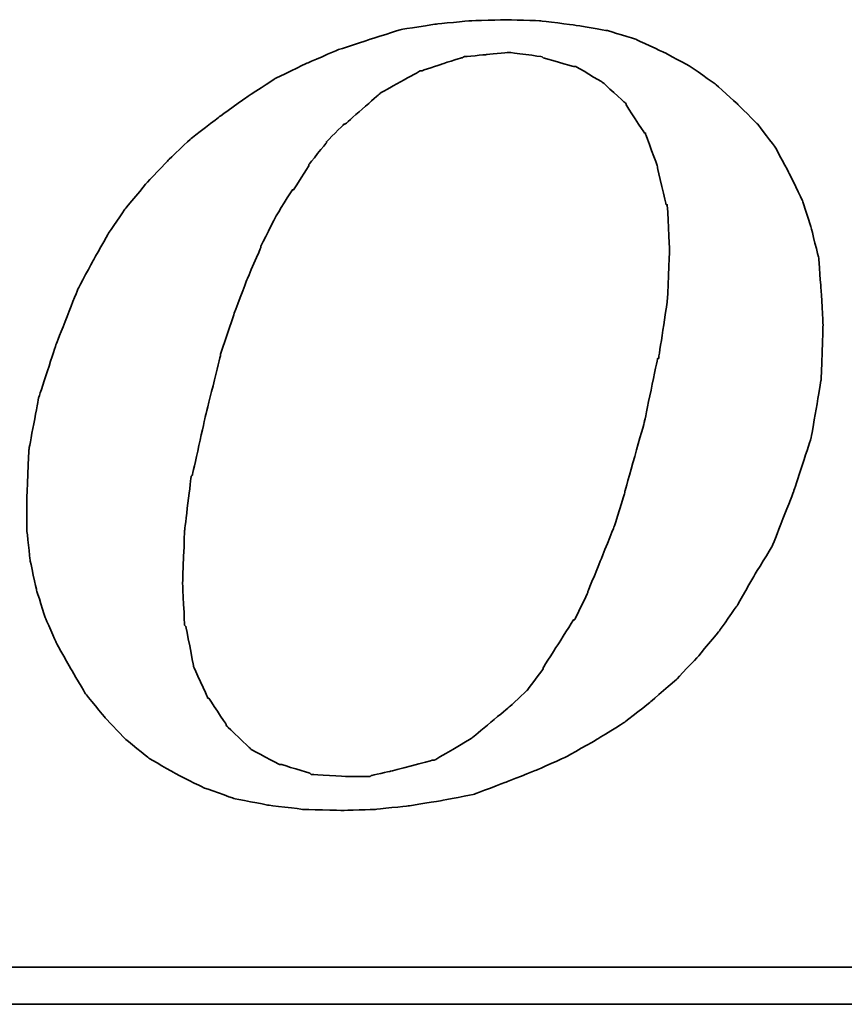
# Model space of a CAD drawing. Header units: millimetres. Extents: x 51 to 427, y -179 to -56.
# Tile 46 of 53: x 312.38 to 315.22, y -143.7 to -140.31. Entities that reach past the tile are written whole.
import ezdxf

# ---------------------------------------------------------------- set-up
doc = ezdxf.new("R2010")
doc.units = ezdxf.units.MM
doc.header["$LTSCALE"] = 0.15
doc.layers.add('DIM', color=4, linetype='CONTINUOUS')
doc.layers.add('layer 1', color=7, linetype='CONTINUOUS')

# ---------------------------------------------------------------- blocks, each defined once
blk = doc.blocks.new('TBI MOTION logo(完整正式版)')
at = {"layer": 'layer 1', "color": 22, "lineweight": 35}
for points, knots in [([(35.79625, -6.98375), (35.79625, -6.98375), (36.23125, -7.43875), (36.23125, -7.43875), (36.23125, -7.43875), (36.23125, -7.43875), (36.75625, -7.87125), (36.75625, -7.87125), (36.75625, -7.87125), (36.75625, -7.87125), (37.33125, -8.20375), (37.33125, -8.20375), (37.33125, -8.20375), (37.33125, -8.20375), (37.95625, -8.51875), (37.95625, -8.51875), (37.95625, -8.51875), (37.95625, -8.51875), (38.62625, -8.75875), (38.62625, -8.75875), (38.62625, -8.75875), (38.62625, -8.75875), (39.37125, -8.90375), (39.37125, -8.90375), (39.37125, -8.90375), (39.37125, -8.90375), (40.14125, -8.99875), (40.14125, -8.99875), (40.14125, -8.99875), (40.14125, -8.99875), (41.02625, -9.02375), (41.02625, -9.02375), (41.02625, -9.02375), (41.02625, -9.02375), (41.74625, -8.99875), (41.74625, -8.99875), (41.74625, -8.99875), (41.74625, -8.99875), (42.46625, -8.92375), (42.46625, -8.92375), (42.46625, -8.92375), (42.46625, -8.92375), (43.21125, -8.80625), (43.21125, -8.80625), (43.21125, -8.80625), (43.21125, -8.80625), (43.93125, -8.66375), (43.93125, -8.66375), (43.93125, -8.66375), (43.93125, -8.66375), (44.62625, -8.39875), (44.62625, -8.39875), (44.62625, -8.39875), (44.62625, -8.39875), (45.29625, -8.13375), (45.29625, -8.13375), (45.29625, -8.13375), (45.29625, -8.13375), (45.94625, -7.84375), (45.94625, -7.84375), (45.94625, -7.84375), (45.94625, -7.84375), (46.61625, -7.46375), (46.61625, -7.46375), (46.61625, -7.46375), (46.61625, -7.46375), (47.24125, -7.07875), (47.24125, -7.07875), (47.24125, -7.07875), (47.24125, -7.07875), (47.81625, -6.62375), (47.81625, -6.62375), (47.81625, -6.62375), (47.81625, -6.62375), (48.36875, -6.14375), (48.36875, -6.14375), (48.36875, -6.14375), (48.36875, -6.14375), (48.84625, -5.64125), (48.84625, -5.64125), (48.84625, -5.64125), (48.84625, -5.64125), (49.32625, -5.06375), (49.32625, -5.06375), (49.32625, -5.06375), (49.32625, -5.06375), (49.71125, -4.51374), (49.71125, -4.51374), (49.71125, -4.51374), (49.71125, -4.51374), (50.09625, -3.83874), (50.09625, -3.83874), (50.09625, -3.83874), (50.09625, -3.83874), (50.48125, -3.21374), (50.48125, -3.21374), (50.48125, -3.21374), (50.48125, -3.21374), (50.96125, -1.99125), (50.96125, -1.99125), (50.96125, -1.99125), (50.96125, -1.99125), (51.34375, -0.81875), (51.34375, -0.81875), (51.34375, -0.81875), (51.34375, -0.81875), (51.56125, 0.45624), (51.56125, 0.45624), (51.56125, 0.45624), (51.56125, 0.45624), (51.60625, 1.67624), (51.60625, 1.67624), (51.60625, 1.67624), (51.60625, 1.67624), (51.56125, 2.44625), (51.56125, 2.44625), (51.56125, 2.44625), (51.56125, 2.44625), (51.51125, 3.14125), (51.51125, 3.14125), (51.51125, 3.14125), (51.51125, 3.14125), (51.34375, 3.81125), (51.34375, 3.81125), (51.34375, 3.81125), (51.34375, 3.81125), (51.15125, 4.41125), (51.15125, 4.41125), (51.15125, 4.41125), (51.15125, 4.41125), (50.86125, 5.01125), (50.86125, 5.01125), (50.86125, 5.01125), (50.86125, 5.01125), (50.55125, 5.58875), (50.55125, 5.58875), (50.55125, 5.58875), (50.55125, 5.58875), (50.16625, 6.09125), (50.16625, 6.09125), (50.16625, 6.09125), (50.16625, 6.09125), (49.71125, 6.54875), (49.71125, 6.54875), (49.71125, 6.54875), (49.71125, 6.54875), (49.23125, 6.98125), (49.23125, 6.98125), (49.23125, 6.98125), (49.23125, 6.98125), (48.67875, 7.36625), (48.67875, 7.36625), (48.67875, 7.36625), (48.67875, 7.36625), (48.10375, 7.67625), (48.10375, 7.67625), (48.10375, 7.67625), (48.10375, 7.67625), (47.48125, 7.96375), (47.48125, 7.96375), (47.48125, 7.96375), (47.48125, 7.96375), (46.85625, 8.15625), (46.85625, 8.15625), (46.85625, 8.15625), (46.85625, 8.15625), (46.13625, 8.27624), (46.13625, 8.27624), (46.13625, 8.27624), (46.13625, 8.27624), (45.39125, 8.37125), (45.39125, 8.37125), (45.39125, 8.37125), (45.39125, 8.37125), (44.62625, 8.39624), (44.62625, 8.39624), (44.62625, 8.39624), (44.62625, 8.39624), (43.83625, 8.37125), (43.83625, 8.37125), (43.83625, 8.37125), (43.83625, 8.37125), (43.09125, 8.30125), (43.09125, 8.30125), (43.09125, 8.30125), (43.09125, 8.30125), (42.32125, 8.18125), (42.32125, 8.18125), (42.32125, 8.18125), (42.32125, 8.18125), (41.62875, 7.96375), (41.62875, 7.96375), (41.62875, 7.96375), (41.62875, 7.96375), (40.90625, 7.72625), (40.90625, 7.72625), (40.90625, 7.72625), (40.90625, 7.72625), (40.23624, 7.43625), (40.23624, 7.43625), (40.23624, 7.43625), (40.23624, 7.43625), (39.54124, 7.10125), (39.54124, 7.10125), (39.54124, 7.10125), (39.54124, 7.10125), (38.91625, 6.69125), (38.91625, 6.69125), (38.91625, 6.69125), (38.91625, 6.69125), (38.31625, 6.26125), (38.31625, 6.26125), (38.31625, 6.26125), (38.31625, 6.26125), (37.69125, 5.78125), (37.69125, 5.78125), (37.69125, 5.78125), (37.69125, 5.78125), (37.18625, 5.30125), (37.18625, 5.30125), (37.18625, 5.30125), (37.18625, 5.30125), (36.70625, 4.79624), (36.70625, 4.79624), (36.70625, 4.79624), (36.70625, 4.79624), (36.23125, 4.22125), (36.23125, 4.22125), (36.23125, 4.22125), (36.23125, 4.22125), (35.87124, 3.69375), (35.87124, 3.69375), (35.87124, 3.69375), (35.87124, 3.69375), (35.53125, 3.09125), (35.53125, 3.09125), (35.53125, 3.09125), (35.53125, 3.09125), (35.19875, 2.47125), (35.19875, 2.47125), (35.19875, 2.47125), (35.19875, 2.47125), (34.71625, 1.24625), (34.71625, 1.24625), (34.71625, 1.24625), (34.71625, 1.24625), (34.33125, 0.06874), (34.33125, 0.06874), (34.33125, 0.06874), (34.33125, 0.06874), (34.11625, -1.07875), (34.11625, -1.07875), (34.11625, -1.07875), (34.11625, -1.07875), (34.07125, -2.15875), (34.07125, -2.15875), (34.07125, -2.15875), (34.07125, -2.15875), (34.07125, -2.85375), (34.07125, -2.85375), (34.07125, -2.85375), (34.07125, -2.85375), (34.14125, -3.50375), (34.14125, -3.50375), (34.14125, -3.50375), (34.14125, -3.50375), (34.28625, -4.17375), (34.28625, -4.17375), (34.28625, -4.17375), (34.28625, -4.17375), (34.47625, -4.77624), (34.47625, -4.77624), (34.47625, -4.77624), (34.47625, -4.77624), (34.71625, -5.32625), (34.71625, -5.32625), (34.71625, -5.32625), (34.71625, -5.32625), (35.05375, -5.92875), (35.05375, -5.92875), (35.05375, -5.92875), (35.05375, -5.92875), (35.36375, -6.45375), (35.36375, -6.45375), (35.36375, -6.45375), (35.36375, -6.45375), (35.79625, -6.98375), (35.79625, -6.98375)], [0, 0, 0, 0, 0.01388889, 0.01388889, 0.01388889, 0.0138889, 0.02777778, 0.02777778, 0.02777778, 0.02777779, 0.04166667, 0.04166667, 0.04166667, 0.04166668, 0.05555556, 0.05555556, 0.05555556, 0.05555557, 0.06944444, 0.06944444, 0.06944444, 0.06944445, 0.08333333, 0.08333333, 0.08333333, 0.08333334, 0.09722222, 0.09722222, 0.09722222, 0.09722223, 0.11111111, 0.11111111, 0.11111111, 0.11111112, 0.125, 0.125, 0.125, 0.12500001, 0.13888889, 0.13888889, 0.13888889, 0.1388889, 0.15277778, 0.15277778, 0.15277778, 0.15277779, 0.16666667, 0.16666667, 0.16666667, 0.16666668, 0.18055556, 0.18055556, 0.18055556, 0.18055557, 0.19444444, 0.19444444, 0.19444444, 0.19444445, 0.20833333, 0.20833333, 0.20833333, 0.20833334, 0.22222222, 0.22222222, 0.22222222, 0.22222223, 0.23611111, 0.23611111, 0.23611111, 0.23611112, 0.25, 0.25, 0.25, 0.25000001, 0.26388889, 0.26388889, 0.26388889, 0.2638889, 0.27777778, 0.27777778, 0.27777778, 0.27777779, 0.29166667, 0.29166667, 0.29166667, 0.29166668, 0.30555556, 0.30555556, 0.30555556, 0.30555557, 0.31944444, 0.31944444, 0.31944444, 0.31944445, 0.33333333, 0.33333333, 0.33333333, 0.33333334, 0.34722222, 0.34722222, 0.34722222, 0.34722223, 0.36111111, 0.36111111, 0.36111111, 0.36111112, 0.375, 0.375, 0.375, 0.37500001, 0.38888889, 0.38888889, 0.38888889, 0.3888889, 0.40277778, 0.40277778, 0.40277778, 0.40277779, 0.41666667, 0.41666667, 0.41666667, 0.41666668, 0.43055556, 0.43055556, 0.43055556, 0.43055557, 0.44444444, 0.44444444, 0.44444444, 0.44444445, 0.45833333, 0.45833333, 0.45833333, 0.45833334, 0.47222222, 0.47222222, 0.47222222, 0.47222223, 0.48611111, 0.48611111, 0.48611111, 0.48611112, 0.5, 0.5, 0.5, 0.50000001, 0.51388889, 0.51388889, 0.51388889, 0.5138889, 0.52777778, 0.52777778, 0.52777778, 0.52777779, 0.54166667, 0.54166667, 0.54166667, 0.54166668, 0.55555556, 0.55555556, 0.55555556, 0.55555557, 0.56944444, 0.56944444, 0.56944444, 0.56944445, 0.58333333, 0.58333333, 0.58333333, 0.58333334, 0.59722222, 0.59722222, 0.59722222, 0.59722223, 0.61111111, 0.61111111, 0.61111111, 0.61111112, 0.625, 0.625, 0.625, 0.62500001, 0.63888889, 0.63888889, 0.63888889, 0.6388889, 0.65277778, 0.65277778, 0.65277778, 0.65277779, 0.66666667, 0.66666667, 0.66666667, 0.66666668, 0.68055556, 0.68055556, 0.68055556, 0.68055557, 0.69444444, 0.69444444, 0.69444444, 0.69444445, 0.70833333, 0.70833333, 0.70833333, 0.70833334, 0.72222222, 0.72222222, 0.72222222, 0.72222223, 0.73611111, 0.73611111, 0.73611111, 0.73611112, 0.75, 0.75, 0.75, 0.75000001, 0.76388889, 0.76388889, 0.76388889, 0.7638889, 0.77777778, 0.77777778, 0.77777778, 0.77777779, 0.79166667, 0.79166667, 0.79166667, 0.79166668, 0.80555556, 0.80555556, 0.80555556, 0.80555557, 0.81944444, 0.81944444, 0.81944444, 0.81944445, 0.83333333, 0.83333333, 0.83333333, 0.83333334, 0.84722222, 0.84722222, 0.84722222, 0.84722223, 0.86111111, 0.86111111, 0.86111111, 0.86111112, 0.875, 0.875, 0.875, 0.87500001, 0.88888889, 0.88888889, 0.88888889, 0.8888889, 0.90277778, 0.90277778, 0.90277778, 0.90277779, 0.91666667, 0.91666667, 0.91666667, 0.91666668, 0.93055556, 0.93055556, 0.93055556, 0.93055557, 0.94444444, 0.94444444, 0.94444444, 0.94444445, 0.95833333, 0.95833333, 0.95833333, 0.95833334, 0.97222222, 0.97222222, 0.97222222, 0.97222223, 0.98611111, 0.98611111, 0.98611111, 0.98611112, 1, 1, 1, 1]), ([(38.33875, 1.03124), (38.33875, 1.03124), (38.62625, 1.89625), (38.62625, 1.89625), (38.62625, 1.89625), (38.62625, 1.89625), (38.91625, 2.66375), (38.91625, 2.66375), (38.91625, 2.66375), (38.91625, 2.66375), (39.22625, 3.38125), (39.22625, 3.38125), (39.22625, 3.38125), (39.22625, 3.38125), (39.22625, 3.40624), (39.22625, 3.40624), (39.22625, 3.40624), (39.22625, 3.40624), (39.56124, 4.07624), (39.56124, 4.07624), (39.56124, 4.07624), (39.56124, 4.07624), (39.92125, 4.65125), (39.92125, 4.65125), (39.92125, 4.65125), (39.92125, 4.65125), (39.94625, 4.65125), (39.94625, 4.65125), (39.94625, 4.65125), (39.94625, 4.65125), (40.28125, 5.17875), (40.28125, 5.17875), (40.28125, 5.17875), (40.28125, 5.17875), (40.28125, 5.20375), (40.28125, 5.20375), (40.28125, 5.20375), (40.28125, 5.20375), (40.66875, 5.68625), (40.66875, 5.68625), (40.66875, 5.68625), (40.66875, 5.68625), (40.66875, 5.70625), (40.66875, 5.70625), (40.66875, 5.70625), (40.66875, 5.70625), (41.05124, 6.09125), (41.05124, 6.09125), (41.05124, 6.09125), (41.05124, 6.09125), (41.07625, 6.09125), (41.07625, 6.09125), (41.07625, 6.09125), (41.07625, 6.09125), (41.84125, 6.76625), (41.84125, 6.76625), (41.84125, 6.76625), (41.84125, 6.76625), (41.86625, 6.78625), (41.86625, 6.78625), (41.86625, 6.78625), (41.86625, 6.78625), (42.73125, 7.26624), (42.73125, 7.26624), (42.73125, 7.26624), (42.73125, 7.26624), (42.75625, 7.26624), (42.75625, 7.26624), (42.75625, 7.26624), (42.75625, 7.26624), (43.18625, 7.41125), (43.18625, 7.41125), (43.18625, 7.41125), (43.18625, 7.41125), (43.64125, 7.55625), (43.64125, 7.55625), (43.64125, 7.55625), (43.64125, 7.55625), (43.66625, 7.55625), (43.66625, 7.55625), (43.66625, 7.55625), (43.66625, 7.55625), (43.69125, 7.58124), (43.69125, 7.58124), (43.69125, 7.58124), (43.69125, 7.58124), (44.19125, 7.62625), (44.19125, 7.62625), (44.19125, 7.62625), (44.19125, 7.62625), (44.67125, 7.67625), (44.67125, 7.67625), (44.67125, 7.67625), (44.67125, 7.67625), (44.69625, 7.67625), (44.69625, 7.67625), (44.69625, 7.67625), (44.69625, 7.67625), (45.41875, 7.58124), (45.41875, 7.58124), (45.41875, 7.58124), (45.41875, 7.58124), (45.44125, 7.55625), (45.44125, 7.55625), (45.44125, 7.55625), (45.44125, 7.55625), (46.11125, 7.36625), (46.11125, 7.36625), (46.11125, 7.36625), (46.11125, 7.36625), (46.13625, 7.36625), (46.13625, 7.36625), (46.13625, 7.36625), (46.13625, 7.36625), (46.15875, 7.36625), (46.15875, 7.36625), (46.15875, 7.36625), (46.15875, 7.36625), (46.73625, 7.02624), (46.73625, 7.02624), (46.73625, 7.02624), (46.73625, 7.02624), (46.76125, 7.00624), (46.76125, 7.00624), (46.76125, 7.00624), (46.76125, 7.00624), (47.24125, 6.57124), (47.24125, 6.57124), (47.24125, 6.57124), (47.24125, 6.57124), (47.26625, 6.54875), (47.26625, 6.54875), (47.26625, 6.54875), (47.26625, 6.54875), (47.26625, 6.52375), (47.26625, 6.52375), (47.26625, 6.52375), (47.26625, 6.52375), (47.67375, 5.89875), (47.67375, 5.89875), (47.67375, 5.89875), (47.67375, 5.89875), (47.69625, 5.89875), (47.69625, 5.89875), (47.69625, 5.89875), (47.69625, 5.89875), (47.69625, 5.87625), (47.69625, 5.87625), (47.69625, 5.87625), (47.69625, 5.87625), (47.96125, 5.15625), (47.96125, 5.15625), (47.96125, 5.15625), (47.96125, 5.15625), (47.96125, 5.13125), (47.96125, 5.13125), (47.96125, 5.13125), (47.96125, 5.13125), (48.15125, 4.31875), (48.15125, 4.31875), (48.15125, 4.31875), (48.15125, 4.31875), (48.17625, 4.31875), (48.17625, 4.31875), (48.17625, 4.31875), (48.17625, 4.31875), (48.17625, 4.29125), (48.17625, 4.29125), (48.17625, 4.29125), (48.17625, 4.29125), (48.22625, 3.33125), (48.22625, 3.33125), (48.22625, 3.33125), (48.22625, 3.33125), (48.22625, 3.30875), (48.22625, 3.30875), (48.22625, 3.30875), (48.22625, 3.30875), (48.17625, 2.20624), (48.17625, 2.20624), (48.17625, 2.20624), (48.17625, 2.20624), (48.17625, 2.18124), (48.17625, 2.18124), (48.17625, 2.18124), (48.17625, 2.18124), (47.98375, 0.93624), (47.98375, 0.93624), (47.98375, 0.93624), (47.98375, 0.93624), (47.96125, 0.93624), (47.96125, 0.93624), (47.96125, 0.93624), (47.96125, 0.93624), (47.67375, -0.45874), (47.67375, -0.45874), (47.67375, -0.45874), (47.67375, -0.45874), (47.24125, -1.99125), (47.24125, -1.99125), (47.24125, -1.99125), (47.24125, -1.99125), (47.24125, -2.01874), (47.24125, -2.01874), (47.24125, -2.01874), (47.24125, -2.01874), (47.00125, -2.78375), (47.00125, -2.78375), (47.00125, -2.78375), (47.00125, -2.78375), (46.71125, -3.50375), (46.71125, -3.50375), (46.71125, -3.50375), (46.71125, -3.50375), (46.42625, -4.19875), (46.42625, -4.19875), (46.42625, -4.19875), (46.42625, -4.19875), (46.42625, -4.22375), (46.42625, -4.22375), (46.42625, -4.22375), (46.42625, -4.22375), (46.13625, -4.82374), (46.13625, -4.82374), (46.13625, -4.82374), (46.13625, -4.82374), (46.11125, -4.82374), (46.11125, -4.82374), (46.11125, -4.82374), (46.11125, -4.82374), (45.77625, -5.35125), (45.77625, -5.35125), (45.77625, -5.35125), (45.77625, -5.35125), (45.44125, -5.87875), (45.44125, -5.87875), (45.44125, -5.87875), (45.44125, -5.87875), (45.44125, -5.90375), (45.44125, -5.90375), (45.44125, -5.90375), (45.44125, -5.90375), (45.10625, -6.35875), (45.10625, -6.35875), (45.10625, -6.35875), (45.10625, -6.35875), (45.08125, -6.38375), (45.08125, -6.38375), (45.08125, -6.38375), (45.08125, -6.38375), (44.69625, -6.74375), (44.69625, -6.74375), (44.69625, -6.74375), (44.69625, -6.74375), (43.88375, -7.41625), (43.88375, -7.41625), (43.88375, -7.41625), (43.88375, -7.41625), (43.85625, -7.43875), (43.85625, -7.43875), (43.85625, -7.43875), (43.85625, -7.43875), (43.04125, -7.91875), (43.04125, -7.91875), (43.04125, -7.91875), (43.04125, -7.91875), (43.01625, -7.91875), (43.01625, -7.91875), (43.01625, -7.91875), (43.01625, -7.91875), (42.99625, -7.91875), (42.99625, -7.91875), (42.99625, -7.91875), (42.99625, -7.91875), (42.08125, -8.15875), (42.08125, -8.15875), (42.08125, -8.15875), (42.08125, -8.15875), (41.65125, -8.25625), (41.65125, -8.25625), (41.65125, -8.25625), (41.65125, -8.25625), (41.62875, -8.27875), (41.62875, -8.27875), (41.62875, -8.27875), (41.62875, -8.27875), (41.60125, -8.27875), (41.60125, -8.27875), (41.60125, -8.27875), (41.60125, -8.27875), (41.12125, -8.27875), (41.12125, -8.27875), (41.12125, -8.27875), (41.12125, -8.27875), (40.35624, -8.23125), (40.35624, -8.23125), (40.35624, -8.23125), (40.35624, -8.23125), (40.33125, -8.23125), (40.33125, -8.23125), (40.33125, -8.23125), (40.33125, -8.23125), (40.30625, -8.20375), (40.30625, -8.20375), (40.30625, -8.20375), (40.30625, -8.20375), (39.68375, -8.01375), (39.68375, -8.01375), (39.68375, -8.01375), (39.68375, -8.01375), (39.66124, -8.01375), (39.66124, -8.01375), (39.66124, -8.01375), (39.66124, -8.01375), (39.63625, -8.01375), (39.63625, -8.01375), (39.63625, -8.01375), (39.63625, -8.01375), (39.01125, -7.67875), (39.01125, -7.67875), (39.01125, -7.67875), (39.01125, -7.67875), (38.98875, -7.65375), (38.98875, -7.65375), (38.98875, -7.65375), (38.98875, -7.65375), (38.48625, -7.17375), (38.48625, -7.17375), (38.48625, -7.17375), (38.48625, -7.17375), (38.45875, -7.14875), (38.45875, -7.14875), (38.45875, -7.14875), (38.45875, -7.14875), (38.45875, -7.12875), (38.45875, -7.12875), (38.45875, -7.12875), (38.45875, -7.12875), (38.07625, -6.54875), (38.07625, -6.54875), (38.07625, -6.54875), (38.07625, -6.54875), (38.05125, -6.54875), (38.05125, -6.54875), (38.05125, -6.54875), (38.05125, -6.54875), (38.05125, -6.52875), (38.05125, -6.52875), (38.05125, -6.52875), (38.05125, -6.52875), (37.74125, -5.85375), (37.74125, -5.85375), (37.74125, -5.85375), (37.74125, -5.85375), (37.74125, -5.82875), (37.74125, -5.82875), (37.74125, -5.82875), (37.74125, -5.82875), (37.57375, -4.96875), (37.57375, -4.96875), (37.57375, -4.96875), (37.57375, -4.96875), (37.54625, -4.94375), (37.54625, -4.94375), (37.54625, -4.94375), (37.54625, -4.94375), (37.50125, -4.03375), (37.50125, -4.03375), (37.50125, -4.03375), (37.50125, -4.03375), (37.50125, -4.00875), (37.50125, -4.00875), (37.50125, -4.00875), (37.50125, -4.00875), (37.54625, -2.85375), (37.54625, -2.85375), (37.54625, -2.85375), (37.54625, -2.85375), (37.69125, -1.65875), (37.69125, -1.65875), (37.69125, -1.65875), (37.69125, -1.65875), (37.71624, -1.63375), (37.71624, -1.63375), (37.71624, -1.63375), (37.71624, -1.63375), (38.00375, -0.33875), (38.00375, -0.33875), (38.00375, -0.33875), (38.00375, -0.33875), (38.33875, 1.00624), (38.33875, 1.00624), (38.33875, 1.00624), (38.33875, 1.00624), (38.33875, 1.03124), (38.33875, 1.03124)], [0, 0, 0, 0, 0.01010101, 0.01010101, 0.01010101, 0.01010102, 0.02020202, 0.02020202, 0.02020202, 0.02020203, 0.03030303, 0.03030303, 0.03030303, 0.03030304, 0.04040404, 0.04040404, 0.04040404, 0.04040405, 0.05050505, 0.05050505, 0.05050505, 0.05050506, 0.06060606, 0.06060606, 0.06060606, 0.06060607, 0.07070707, 0.07070707, 0.07070707, 0.07070708, 0.08080808, 0.08080808, 0.08080808, 0.08080809, 0.09090909, 0.09090909, 0.09090909, 0.0909091, 0.1010101, 0.1010101, 0.1010101, 0.10101011, 0.11111111, 0.11111111, 0.11111111, 0.11111112, 0.12121212, 0.12121212, 0.12121212, 0.12121213, 0.13131313, 0.13131313, 0.13131313, 0.13131314, 0.14141414, 0.14141414, 0.14141414, 0.14141415, 0.15151515, 0.15151515, 0.15151515, 0.15151516, 0.16161616, 0.16161616, 0.16161616, 0.16161617, 0.17171717, 0.17171717, 0.17171717, 0.17171718, 0.18181818, 0.18181818, 0.18181818, 0.18181819, 0.19191919, 0.19191919, 0.19191919, 0.1919192, 0.2020202, 0.2020202, 0.2020202, 0.20202021, 0.21212121, 0.21212121, 0.21212121, 0.21212122, 0.22222222, 0.22222222, 0.22222222, 0.22222223, 0.23232323, 0.23232323, 0.23232323, 0.23232324, 0.24242424, 0.24242424, 0.24242424, 0.24242425, 0.25252525, 0.25252525, 0.25252525, 0.25252526, 0.26262626, 0.26262626, 0.26262626, 0.26262627, 0.27272727, 0.27272727, 0.27272727, 0.27272728, 0.28282828, 0.28282828, 0.28282828, 0.28282829, 0.29292929, 0.29292929, 0.29292929, 0.2929293, 0.3030303, 0.3030303, 0.3030303, 0.30303031, 0.31313131, 0.31313131, 0.31313131, 0.31313132, 0.32323232, 0.32323232, 0.32323232, 0.32323233, 0.33333333, 0.33333333, 0.33333333, 0.33333334, 0.34343434, 0.34343434, 0.34343434, 0.34343435, 0.35353535, 0.35353535, 0.35353535, 0.35353536, 0.36363636, 0.36363636, 0.36363636, 0.36363637, 0.37373737, 0.37373737, 0.37373737, 0.37373738, 0.38383838, 0.38383838, 0.38383838, 0.38383839, 0.39393939, 0.39393939, 0.39393939, 0.3939394, 0.4040404, 0.4040404, 0.4040404, 0.40404041, 0.41414141, 0.41414141, 0.41414141, 0.41414142, 0.42424242, 0.42424242, 0.42424242, 0.42424243, 0.43434343, 0.43434343, 0.43434343, 0.43434344, 0.44444444, 0.44444444, 0.44444444, 0.44444445, 0.45454545, 0.45454545, 0.45454545, 0.45454546, 0.46464646, 0.46464646, 0.46464646, 0.46464647, 0.47474747, 0.47474747, 0.47474747, 0.47474748, 0.48484848, 0.48484848, 0.48484848, 0.48484849, 0.49494949, 0.49494949, 0.49494949, 0.4949495, 0.50505051, 0.50505051, 0.50505051, 0.50505052, 0.51515152, 0.51515152, 0.51515152, 0.51515153, 0.52525253, 0.52525253, 0.52525253, 0.52525254, 0.53535354, 0.53535354, 0.53535354, 0.53535355, 0.54545455, 0.54545455, 0.54545455, 0.54545456, 0.55555556, 0.55555556, 0.55555556, 0.55555557, 0.56565657, 0.56565657, 0.56565657, 0.56565658, 0.57575758, 0.57575758, 0.57575758, 0.57575759, 0.58585859, 0.58585859, 0.58585859, 0.5858586, 0.5959596, 0.5959596, 0.5959596, 0.59595961, 0.60606061, 0.60606061, 0.60606061, 0.60606062, 0.61616162, 0.61616162, 0.61616162, 0.61616163, 0.62626263, 0.62626263, 0.62626263, 0.62626264, 0.63636364, 0.63636364, 0.63636364, 0.63636365, 0.64646465, 0.64646465, 0.64646465, 0.64646466, 0.65656566, 0.65656566, 0.65656566, 0.65656567, 0.66666667, 0.66666667, 0.66666667, 0.66666668, 0.67676768, 0.67676768, 0.67676768, 0.67676769, 0.68686869, 0.68686869, 0.68686869, 0.6868687, 0.6969697, 0.6969697, 0.6969697, 0.69696971, 0.70707071, 0.70707071, 0.70707071, 0.70707072, 0.71717172, 0.71717172, 0.71717172, 0.71717173, 0.72727273, 0.72727273, 0.72727273, 0.72727274, 0.73737374, 0.73737374, 0.73737374, 0.73737375, 0.74747475, 0.74747475, 0.74747475, 0.74747476, 0.75757576, 0.75757576, 0.75757576, 0.75757577, 0.76767677, 0.76767677, 0.76767677, 0.76767678, 0.77777778, 0.77777778, 0.77777778, 0.77777779, 0.78787879, 0.78787879, 0.78787879, 0.7878788, 0.7979798, 0.7979798, 0.7979798, 0.79797981, 0.80808081, 0.80808081, 0.80808081, 0.80808082, 0.81818182, 0.81818182, 0.81818182, 0.81818183, 0.82828283, 0.82828283, 0.82828283, 0.82828284, 0.83838384, 0.83838384, 0.83838384, 0.83838385, 0.84848485, 0.84848485, 0.84848485, 0.84848486, 0.85858586, 0.85858586, 0.85858586, 0.85858587, 0.86868687, 0.86868687, 0.86868687, 0.86868688, 0.87878788, 0.87878788, 0.87878788, 0.87878789, 0.88888889, 0.88888889, 0.88888889, 0.8888889, 0.8989899, 0.8989899, 0.8989899, 0.89898991, 0.90909091, 0.90909091, 0.90909091, 0.90909092, 0.91919192, 0.91919192, 0.91919192, 0.91919193, 0.92929293, 0.92929293, 0.92929293, 0.92929294, 0.93939394, 0.93939394, 0.93939394, 0.93939395, 0.94949495, 0.94949495, 0.94949495, 0.94949496, 0.95959596, 0.95959596, 0.95959596, 0.95959597, 0.96969697, 0.96969697, 0.96969697, 0.96969698, 0.97979798, 0.97979798, 0.97979798, 0.97979799, 0.98989899, 0.98989899, 0.98989899, 0.989899, 1, 1, 1, 1]), ([(75.90875, -9.47875), (75.90875, -9.47875), (75.90875, -12.28625), (75.90875, -12.28625), (75.90875, -12.28625), (75.90875, -12.28625), (75.90875, -12.47875), (75.90875, -12.47875), (75.90875, -12.47875), (75.90875, -12.47875), (75.71625, -12.47875), (75.71625, -12.47875), (75.71625, -12.47875), (75.71625, -12.47875), (-88.32875, -12.47875), (-88.32875, -12.47875), (-88.32875, -12.47875), (-88.32875, -12.47875), (-88.32875, -13.29375), (-88.32875, -13.29375), (-88.32875, -13.29375), (-88.32875, -13.29375), (82.89125, -13.29375), (82.89125, -13.29375), (82.89125, -13.29375), (82.89125, -13.29375), (75.90875, -9.47875), (75.90875, -9.47875)], [0, 0, 0, 0, 0.14285714, 0.14285714, 0.14285714, 0.14285715, 0.28571429, 0.28571429, 0.28571429, 0.2857143, 0.42857143, 0.42857143, 0.42857143, 0.42857144, 0.57142857, 0.57142857, 0.57142857, 0.57142858, 0.71428571, 0.71428571, 0.71428571, 0.71428572, 0.85714286, 0.85714286, 0.85714286, 0.85714287, 1, 1, 1, 1])]:
    blk.add_open_spline(points, degree=3, knots=knots, dxfattribs=at)

msp = doc.modelspace()

# ---------------------------------------------------------------- block references
at = {"layer": 'DIM', "color": 0, "xscale": 0.1563722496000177, "yscale": 0.1563722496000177, "zscale": 0.1563722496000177}
msp.add_blockref('TBI MOTION logo(完整正式版)', (307.0748, -141.6261), dxfattribs=at)

doc.saveas('drawing.dxf')
